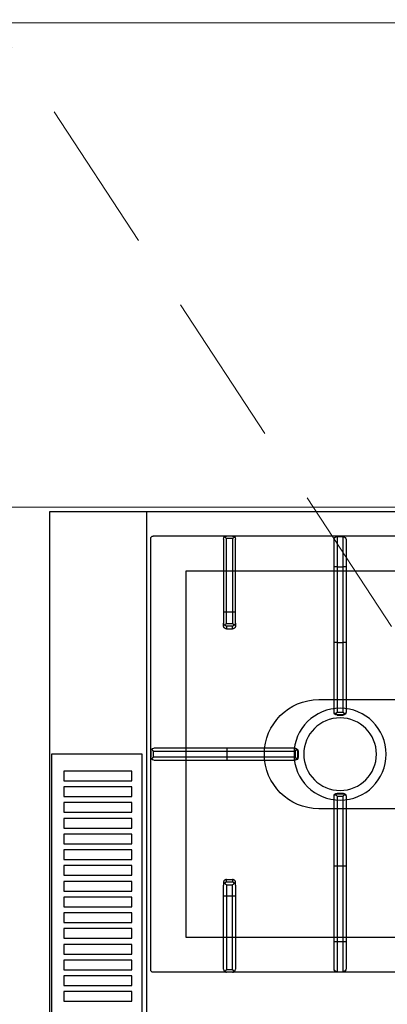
# Model space of a CAD drawing. Header units: millimetres. Extents: x -587 to 358276, y -26688 to 221215.
# Tile 128 of 256: x 9187 to 9218, y 10460 to 10541. Entities that reach past the tile are written whole.
import ezdxf

# ---------------------------------------------------------------- set-up
doc = ezdxf.new("R2010")
doc.units = ezdxf.units.MM
doc.header["$MEASUREMENT"] = 0
doc.linetypes.add('DASHED', pattern=[19.05, 12.7, -6.35])
for name, color, linetype, lineweight in [('A_wyposażenie', 7, 'Continuous', 9), ('mebelki', 214, 'Continuous', 9), ('wymiarowanie', 176, 'Continuous', 9)]:
    doc.layers.add(name, color=color, linetype=linetype, lineweight=lineweight)
doc.layers.add('PQ_200_2D', color=1, linetype='Continuous')
doc.layers.add('PQ_204_2D', color=7, linetype='Continuous')
doc.styles.add('styl2', font='simplex.shx')
doc.dimstyles.new('Skala 1-50', dxfattribs={"dimtxt": 12, "dimasz": 5, "dimexe": 1, "dimexo": 1, "dimgap": 1.5, "dimtad": 1, "dimdec": 1, "dimrnd": 0.5, "dimtxsty": 'styl2', "dimblk": 'ARCHTICK', "dimcen": 5, "dimadec": 0, "dimazin": 0, "dimtfac": 1, "dimtdec": 1, "dimtmove": 1, "dimatfit": 3, "dimldrblk": 'ARCHTICK', "dimfxl": 5, "dimfxlon": 1, "dimlwd": -1, "dimlwe": -1, "dimarcsym": 0})

# ---------------------------------------------------------------- blocks, each defined once
blk = doc.blocks.new('dfghbnj')
at = {"layer": 'PQ_200_2D', "color": 8}
for p, q in [((5168.38, -17005.72), (5968.38, -17005.72)), ((5168.38, -17660.72), (5168.38, -17005.72))]:
    blk.add_line(p, q, dxfattribs=at)
at = {"layer": 'PQ_204_2D', "color": 8}
for p, q in [((5168.38, -17085.72), (5968.38, -17085.72)), ((5188.38, -17657.22), (5188.38, -17091.22)), ((5546.38, -17089.22), (5190.38, -17089.22)), ((5363.38, -17151.98), (5363.38, -17091.69)), ((5365.88, -17089.22), (5370.88, -17089.22)), ((5365.88, -17089.22), (5370.88, -17089.22)), ((5365.88, -17091.21), (5370.88, -17091.21)), ((5365.88, -17091.21), (5365.88, -17152.03)), ((5370.88, -17152.03), (5370.88, -17091.21)), ((5373.38, -17091.69), (5373.38, -17151.98)), ((5548.38, -17657.22), (5548.38, -17091.22)), ((5190.85, -17149.22), (5251.14, -17149.22)), ((5251.14, -17149.22), (5260.28, -17149.22)), ((5262.42, -17149.22), (5260.28, -17149.22)), ((5474.34, -17149.22), (5476.47, -17149.22)), ((5485.62, -17149.22), (5476.47, -17149.22)), ((5545.9, -17149.22), (5485.62, -17149.22)), ((5188.38, -17156.72), (5188.38, -17151.72)), ((5188.38, -17156.72), (5188.38, -17151.72)), ((5190.37, -17156.72), (5190.37, -17151.72)), ((5251.19, -17151.72), (5190.37, -17151.72)), ((5190.37, -17156.72), (5251.19, -17156.72)), ((5251.19, -17156.72), (5251.19, -17151.72)), ((5260.39, -17151.72), (5251.19, -17151.72)), ((5251.19, -17156.72), (5260.39, -17156.72)), ((5260.39, -17151.72), (5260.39, -17156.72)), ((5262.75, -17151.72), (5264.85, -17151.72)), ((5262.75, -17156.72), (5262.75, -17151.72)), ((5264.85, -17156.72), (5262.75, -17156.72)), ((5264.85, -17151.72), (5264.85, -17156.72)), ((5363.38, -17207.86), (5363.38, -17151.98)), ((5365.88, -17152.03), (5370.88, -17152.03)), ((5365.88, -17152.03), (5365.88, -17208.42)), ((5370.88, -17208.42), (5370.88, -17152.03)), ((5373.38, -17151.98), (5373.38, -17207.86)), ((5471.9, -17151.72), (5471.9, -17156.72)), ((5474.01, -17151.72), (5471.9, -17151.72)), ((5471.9, -17156.72), (5474.01, -17156.72)), ((5474.01, -17156.72), (5474.01, -17151.72)), ((5476.36, -17151.72), (5485.56, -17151.72)), ((5476.36, -17151.72), (5476.36, -17156.72)), ((5485.56, -17156.72), (5476.36, -17156.72)), ((5485.56, -17151.72), (5546.38, -17151.72)), ((5485.56, -17156.72), (5485.56, -17151.72)), ((5546.38, -17156.72), (5485.56, -17156.72)), ((5546.38, -17156.72), (5546.38, -17151.72)), ((5548.38, -17156.72), (5548.38, -17151.72)), ((5548.38, -17156.72), (5548.38, -17151.72)), ((5251.14, -17159.22), (5190.85, -17159.22)), ((5260.28, -17159.22), (5251.14, -17159.22)), ((5260.28, -17159.22), (5262.42, -17159.22)), ((5476.47, -17159.22), (5474.34, -17159.22)), ((5476.47, -17159.22), (5485.62, -17159.22)), ((5485.62, -17159.22), (5545.9, -17159.22)), ((5363.38, -17208.28), (5363.38, -17207.86)), ((5365.88, -17208.42), (5370.88, -17208.42)), ((5365.88, -17210.33), (5370.88, -17210.33)), ((5365.88, -17210.33), (5365.88, -17210.78)), ((5365.88, -17210.78), (5370.88, -17210.78)), ((5370.88, -17210.78), (5370.88, -17210.33)), ((5373.38, -17207.86), (5373.38, -17208.28)), ((5188.69, -17242.97), (5188.69, -17247.97)), ((5188.69, -17242.97), (5213.69, -17242.97)), ((5213.69, -17247.97), (5188.69, -17247.97)), ((5213.69, -17240.47), (5191.19, -17240.47)), ((5213.69, -17242.97), (5213.69, -17240.47)), ((5276.14, -17240.47), (5213.69, -17240.47)), ((5213.69, -17242.97), (5213.69, -17247.97)), ((5213.69, -17242.97), (5276.19, -17242.97)), ((5213.69, -17250.47), (5213.69, -17247.97)), ((5276.19, -17247.97), (5213.69, -17247.97)), ((5333.27, -17240.47), (5276.14, -17240.47)), ((5276.19, -17242.97), (5276.19, -17247.97)), ((5276.19, -17242.97), (5333.83, -17242.97)), ((5333.83, -17247.97), (5276.19, -17247.97)), ((5333.69, -17240.47), (5333.27, -17240.47)), ((5333.83, -17242.97), (5333.83, -17247.97)), ((5335.64, -17242.37), (5335.64, -17248.56)), ((5335.74, -17242.97), (5335.74, -17247.97)), ((5335.74, -17242.97), (5336.19, -17242.97)), ((5336.19, -17247.97), (5335.74, -17247.97)), ((5336.19, -17242.97), (5336.19, -17247.97)), ((5400.56, -17242.97), (5400.56, -17247.97)), ((5400.56, -17242.97), (5401.01, -17242.97)), ((5401.01, -17247.97), (5400.56, -17247.97)), ((5401.01, -17242.97), (5401.01, -17247.97)), ((5401.11, -17242.37), (5401.11, -17248.56)), ((5402.92, -17242.97), (5402.92, -17247.97)), ((5402.92, -17242.97), (5460.56, -17242.97)), ((5460.56, -17247.97), (5402.92, -17247.97)), ((5403.48, -17240.47), (5403.06, -17240.47)), ((5460.62, -17240.47), (5403.48, -17240.47)), ((5460.56, -17242.97), (5460.56, -17247.97)), ((5460.56, -17242.97), (5523.06, -17242.97)), ((5523.06, -17247.97), (5460.56, -17247.97)), ((5523.06, -17240.47), (5460.62, -17240.47)), ((5523.06, -17240.47), (5523.06, -17242.97)), ((5545.56, -17240.47), (5523.06, -17240.47)), ((5523.06, -17242.97), (5523.06, -17247.97)), ((5523.06, -17242.97), (5548.06, -17242.97)), ((5523.06, -17247.97), (5523.06, -17250.47)), ((5548.06, -17247.97), (5523.06, -17247.97)), ((5548.06, -17242.97), (5548.06, -17247.97)), ((5191.19, -17250.47), (5213.69, -17250.47)), ((5213.69, -17250.47), (5276.14, -17250.47)), ((5276.14, -17250.47), (5333.27, -17250.47)), ((5333.27, -17250.47), (5333.69, -17250.47)), ((5403.06, -17250.47), (5403.48, -17250.47)), ((5403.48, -17250.47), (5460.62, -17250.47)), ((5460.62, -17250.47), (5523.06, -17250.47)), ((5523.06, -17250.47), (5545.56, -17250.47))]:
    blk.add_line(p, q, dxfattribs=at)
for points in [[(5368.38, -17007.22), (5768.38, -17007.22), (5768.38, -17082.22), (5368.38, -17082.22)], [(5382.38, -17017.38), (5390.38, -17017.38), (5390.38, -17073.53), (5382.38, -17073.53)], [(5395.38, -17017.38), (5403.38, -17017.38), (5403.38, -17073.53), (5395.38, -17073.53)], [(5408.38, -17017.38), (5416.38, -17017.38), (5416.38, -17073.53), (5408.38, -17073.53)], [(5421.38, -17017.38), (5429.38, -17017.38), (5429.38, -17073.53), (5421.38, -17073.53)], [(5434.38, -17017.38), (5442.38, -17017.38), (5442.38, -17073.53), (5434.38, -17073.53)], [(5447.38, -17017.38), (5455.38, -17017.38), (5455.38, -17073.53), (5447.38, -17073.53)], [(5460.38, -17017.38), (5468.38, -17017.38), (5468.38, -17073.53), (5460.38, -17073.53)], [(5473.38, -17017.38), (5481.38, -17017.38), (5481.38, -17073.53), (5473.38, -17073.53)], [(5486.38, -17017.38), (5494.38, -17017.38), (5494.38, -17073.53), (5486.38, -17073.53)], [(5499.38, -17017.38), (5507.38, -17017.38), (5507.38, -17073.53), (5499.38, -17073.53)], [(5512.38, -17017.38), (5520.38, -17017.38), (5520.38, -17073.53), (5512.38, -17073.53)], [(5525.38, -17017.38), (5533.38, -17017.38), (5533.38, -17073.53), (5525.38, -17073.53)], [(5538.38, -17017.38), (5546.38, -17017.38), (5546.38, -17073.53), (5538.38, -17073.53)], [(5551.38, -17017.38), (5559.38, -17017.38), (5559.38, -17073.53), (5551.38, -17073.53)], [(5564.38, -17017.38), (5572.38, -17017.38), (5572.38, -17073.53), (5564.38, -17073.53)], [(5217.36, -17118.2), (5519.4, -17118.2), (5519.4, -17630.24), (5217.36, -17630.24)]]:
    blk.add_lwpolyline(points, close=True, dxfattribs=at)
blk.add_lwpolyline([(5413.38, -17359.22), (5413.38, -17227.97, 1), (5323.38, -17227.97), (5323.38, -17359.22)], format="xyb", dxfattribs=at)
for radius in [38, 30]:
    blk.add_circle((5368.38, -17245.47), radius, dxfattribs=at)
for centre, radius, start, end in [((5190.38, -17091.22), 2, 90, 180), ((5546.38, -17091.22), 2, 0, 90), ((5191.19, -17242.97), 2.5, 90, 180), ((5191.19, -17247.97), 2.5, 180, 270), ((5545.56, -17242.97), 2.5, 0, 90), ((5545.56, -17247.97), 2.5, 270, 0)]:
    blk.add_arc(centre, radius, start, end, dxfattribs=at)
for centre, major_axis, ratio, start_param, end_param in [((5365.88, -17091.69), (-2.5, 0), 0.948965, -0.895145, 0), ((5370.88, -17091.69), (2.5, 0), 0.948965, 0, 0.895145), ((5190.85, -17151.72), (0, 2.5), 0.948965, 0, 0.895145), ((5251.14, -17151.72), (0, 2.5), 0.02182, 4.712389, 6.283185), ((5260.28, -17151.72), (0, 2.5), 0.84544, -0.894481, 0), ((5260.28, -17151.72), (2.5, 2.5), 0.02182, 4.734206, 5.410521), ((5260.28, -17151.72), (-1.92, 1.92), 0.8391, 4.014257, 4.690572), ((5190.85, -17156.72), (0, 2.5), 0.948965, 2.246448, 3.141593), ((5251.14, -17156.72), (0, 2.5), 0.02182, 3.141593, 4.712389), ((5260.28, -17156.72), (0, 2.5), 0.84544, 3.141593, 4.036074), ((5260.28, -17156.72), (-2.5, 2.5), 0.02182, 4.014257, 4.690572), ((5260.28, -17156.72), (1.92, 1.92), 0.8391, 4.734206, 5.410521), ((5365.88, -17151.98), (-2.5, 0), 0.02182, 0, 1.570796), ((5370.88, -17151.98), (2.5, 0), 0.02182, 4.712389, 6.283185), ((5365.88, -17207.86), (-2.5, 0), 0.951091, 0, 0.914364), ((5365.88, -17208.28), (0, 2.5), 0.99863, 1.570796, 3.141593), ((5370.88, -17208.28), (0, 2.5), 0.99863, 3.141593, 4.712389), ((5370.88, -17207.86), (2.5, 0), 0.951091, -0.914364, 0), ((5276.14, -17242.97), (0, 2.5), 0.02182, -1.570796, 0), ((5276.14, -17247.97), (0, 2.5), 0.02182, 3.141593, 4.712389), ((5333.27, -17242.97), (0, 2.5), 0.951091, -0.914364, 0), ((5333.69, -17242.97), (2.5, 0), 0.99863, 0, 1.570796), ((5333.69, -17247.97), (2.5, 0), 0.99863, 4.712389, 6.283185), ((5332.27, -17242.97), (-3.47, 0), 0.720185, 3.141593, 3.380139), ((5332.27, -17247.97), (3.47, 0), 0.720185, -0.238546, 0), ((5403.06, -17242.97), (2.5, 0), 0.99863, 1.570796, 3.141593), ((5403.06, -17247.97), (2.5, 0), 0.99863, 3.141593, 4.712389), ((5404.48, -17242.97), (3.47, 0), 0.720185, 2.903047, 3.141593), ((5404.48, -17247.97), (-3.47, 0), 0.720185, 0, 0.238546), ((5403.48, -17242.97), (0, 2.5), 0.951091, 0, 0.914364), ((5460.62, -17242.97), (0, 2.5), 0.02182, 0, 1.570796), ((5460.62, -17247.97), (0, 2.5), 0.02182, 1.570796, 3.141593), ((5333.27, -17247.97), (0, 2.5), 0.951091, 3.141593, 4.055957), ((5403.48, -17247.97), (0, 2.5), 0.951091, 2.227228, 3.141593)]:
    blk.add_ellipse(centre, major_axis=major_axis, ratio=ratio, start_param=start_param, end_param=end_param, dxfattribs=at)
at = {"layer": 'PQ_204_2D', "color": 8, "extrusion": (0, 0, -1)}
for centre, major_axis, ratio, start_param, end_param in [((5476.47, -17151.72), (1.92, 1.92), 0.8391, 4.014257, 4.690572), ((5476.47, -17151.72), (0, 2.5), 0.84544, -0.894481, 0), ((5476.47, -17151.72), (-2.5, 2.5), 0.02182, 4.734206, 5.410521), ((5485.62, -17151.72), (0, 2.5), 0.02182, 4.712389, 6.283185), ((5545.9, -17151.72), (0, 2.5), 0.948965, 0, 0.895145), ((5476.47, -17156.72), (-1.92, 1.92), 0.8391, 4.734206, 5.410521), ((5476.47, -17156.72), (2.5, 2.5), 0.02182, 4.014257, 4.690572), ((5476.47, -17156.72), (0, 2.5), 0.84544, 3.141593, 4.036074), ((5485.62, -17156.72), (0, 2.5), 0.02182, 3.141593, 4.712389), ((5545.9, -17156.72), (0, 2.5), 0.948965, 2.246448, 3.141593)]:
    blk.add_ellipse(centre, major_axis=major_axis, ratio=ratio, start_param=start_param, end_param=end_param, dxfattribs=at)
at = {"layer": 'PQ_204_2D', "color": 8}
for points, knots in [([(5365.88, -17089.22), (5365.73, -17089.22), (5365.58, -17089.24), (5365.28, -17089.31), (5365.13, -17089.36), (5364.74, -17089.52), (5364.52, -17089.66), (5364.31, -17089.84)], [0, 0, 0, 0, 0.576945, 0.576945, 1.153889, 1.153889, 2.068716, 2.068716, 2.068716, 2.068716]), ([(5364.31, -17089.84), (5364.52, -17090.01), (5364.74, -17090.21), (5365.13, -17090.55), (5365.28, -17090.68), (5365.58, -17090.95), (5365.73, -17091.08), (5365.88, -17091.21)], [11.858599, 11.858599, 11.858599, 11.858599, 12.773425, 12.773425, 13.35037, 13.35037, 13.927314, 13.927314, 13.927314, 13.927314]), ([(5372.44, -17089.84), (5372.24, -17089.66), (5372.01, -17089.52), (5371.62, -17089.36), (5371.47, -17089.31), (5371.17, -17089.24), (5371.02, -17089.22), (5370.88, -17089.22)], [11.861002, 11.861002, 11.861002, 11.861002, 12.775829, 12.775829, 13.352773, 13.352773, 13.929718, 13.929718, 13.929718, 13.929718]), ([(5370.88, -17091.21), (5371.02, -17091.08), (5371.17, -17090.95), (5371.47, -17090.68), (5371.62, -17090.55), (5372.01, -17090.21), (5372.24, -17090.01), (5372.44, -17089.84)], [0, 0, 0, 0, 0.576945, 0.576945, 1.153889, 1.153889, 2.068716, 2.068716, 2.068716, 2.068716]), ([(5189, -17150.15), (5188.82, -17150.36), (5188.68, -17150.58), (5188.52, -17150.97), (5188.47, -17151.12), (5188.4, -17151.42), (5188.38, -17151.57), (5188.38, -17151.72)], [11.858599, 11.858599, 11.858599, 11.858599, 12.773425, 12.773425, 13.35037, 13.35037, 13.927314, 13.927314, 13.927314, 13.927314]), ([(5190.37, -17151.72), (5190.25, -17151.57), (5190.11, -17151.42), (5189.84, -17151.12), (5189.71, -17150.97), (5189.37, -17150.58), (5189.17, -17150.36), (5189, -17150.15)], [0, 0, 0, 0, 0.576945, 0.576945, 1.153889, 1.153889, 2.068716, 2.068716, 2.068716, 2.068716]), ([(5264.85, -17151.72), (5264.85, -17151.56), (5264.84, -17151.4), (5264.77, -17151.07), (5264.73, -17150.91), (5264.6, -17150.61), (5264.53, -17150.46), (5264.35, -17150.18), (5264.25, -17150.06), (5264.03, -17149.84), (5263.91, -17149.73), (5263.64, -17149.55), (5263.5, -17149.47), (5263.2, -17149.34), (5263.04, -17149.29), (5262.73, -17149.23), (5262.57, -17149.22), (5262.42, -17149.22)], [15.096253, 15.096253, 15.096253, 15.096253, 15.567018, 15.567018, 16.037783, 16.037783, 16.508548, 16.508548, 16.979314, 16.979314, 17.45135, 17.45135, 17.923386, 17.923386, 18.395422, 18.395422, 18.867458, 18.867458, 18.867458, 18.867458]), ([(5471.9, -17151.72), (5471.9, -17151.56), (5471.92, -17151.4), (5471.98, -17151.07), (5472.02, -17150.91), (5472.15, -17150.61), (5472.23, -17150.46), (5472.41, -17150.18), (5472.51, -17150.06), (5472.72, -17149.84), (5472.85, -17149.73), (5473.11, -17149.55), (5473.26, -17149.47), (5473.56, -17149.34), (5473.71, -17149.29), (5474.03, -17149.23), (5474.18, -17149.22), (5474.34, -17149.22)], [15.096253, 15.096253, 15.096253, 15.096253, 15.567018, 15.567018, 16.037783, 16.037783, 16.508548, 16.508548, 16.979314, 16.979314, 17.45135, 17.45135, 17.923386, 17.923386, 18.395422, 18.395422, 18.867458, 18.867458, 18.867458, 18.867458]), ([(5546.38, -17151.72), (5546.51, -17151.57), (5546.64, -17151.42), (5546.91, -17151.12), (5547.04, -17150.97), (5547.38, -17150.58), (5547.58, -17150.36), (5547.76, -17150.15)], [0, 0, 0, 0, 0.576945, 0.576945, 1.153889, 1.153889, 2.068716, 2.068716, 2.068716, 2.068716]), ([(5547.76, -17150.15), (5547.93, -17150.36), (5548.07, -17150.58), (5548.23, -17150.97), (5548.28, -17151.12), (5548.35, -17151.42), (5548.37, -17151.57), (5548.38, -17151.72)], [11.858599, 11.858599, 11.858599, 11.858599, 12.773425, 12.773425, 13.35037, 13.35037, 13.927314, 13.927314, 13.927314, 13.927314]), ([(5188.38, -17156.72), (5188.38, -17156.86), (5188.4, -17157.01), (5188.47, -17157.31), (5188.52, -17157.46), (5188.68, -17157.85), (5188.82, -17158.08), (5189, -17158.28)], [0, 0, 0, 0, 0.576945, 0.576945, 1.153889, 1.153889, 2.068716, 2.068716, 2.068716, 2.068716]), ([(5189, -17158.28), (5189.17, -17158.08), (5189.37, -17157.85), (5189.71, -17157.46), (5189.84, -17157.31), (5190.11, -17157.01), (5190.25, -17156.86), (5190.37, -17156.72)], [11.858599, 11.858599, 11.858599, 11.858599, 12.773425, 12.773425, 13.35037, 13.35037, 13.927314, 13.927314, 13.927314, 13.927314]), ([(5262.42, -17159.22), (5262.57, -17159.22), (5262.73, -17159.2), (5263.04, -17159.14), (5263.2, -17159.09), (5263.5, -17158.96), (5263.64, -17158.88), (5263.91, -17158.7), (5264.03, -17158.59), (5264.25, -17158.37), (5264.35, -17158.25), (5264.53, -17157.97), (5264.6, -17157.83), (5264.73, -17157.52), (5264.77, -17157.36), (5264.84, -17157.03), (5264.85, -17156.87), (5264.85, -17156.72)], [3.776921, 3.776921, 3.776921, 3.776921, 4.248957, 4.248957, 4.720993, 4.720993, 5.193029, 5.193029, 5.665065, 5.665065, 6.135831, 6.135831, 6.606596, 6.606596, 7.077361, 7.077361, 7.548126, 7.548126, 7.548126, 7.548126]), ([(5474.34, -17159.22), (5474.18, -17159.22), (5474.03, -17159.2), (5473.71, -17159.14), (5473.56, -17159.09), (5473.26, -17158.96), (5473.11, -17158.88), (5472.85, -17158.7), (5472.72, -17158.59), (5472.51, -17158.37), (5472.41, -17158.25), (5472.23, -17157.97), (5472.15, -17157.83), (5472.02, -17157.52), (5471.98, -17157.36), (5471.92, -17157.03), (5471.9, -17156.87), (5471.9, -17156.72)], [3.776921, 3.776921, 3.776921, 3.776921, 4.248957, 4.248957, 4.720993, 4.720993, 5.193029, 5.193029, 5.665065, 5.665065, 6.135831, 6.135831, 6.606596, 6.606596, 7.077361, 7.077361, 7.548126, 7.548126, 7.548126, 7.548126]), ([(5547.76, -17158.28), (5547.58, -17158.08), (5547.38, -17157.85), (5547.04, -17157.46), (5546.91, -17157.31), (5546.64, -17157.01), (5546.51, -17156.86), (5546.38, -17156.72)], [11.858599, 11.858599, 11.858599, 11.858599, 12.773425, 12.773425, 13.35037, 13.35037, 13.927314, 13.927314, 13.927314, 13.927314]), ([(5548.38, -17156.72), (5548.37, -17156.86), (5548.35, -17157.01), (5548.28, -17157.31), (5548.23, -17157.46), (5548.07, -17157.85), (5547.93, -17158.08), (5547.76, -17158.28)], [0, 0, 0, 0, 0.576945, 0.576945, 1.153889, 1.153889, 2.068716, 2.068716, 2.068716, 2.068716]), ([(5365.88, -17208.42), (5365.88, -17208.42), (5365.87, -17208.42), (5365.87, -17208.42), (5365.87, -17208.42), (5365.87, -17208.42), (5365.87, -17208.42), (5365.87, -17208.43), (5365.87, -17208.43), (5365.87, -17208.43), (5365.86, -17208.43), (5365.86, -17208.44), (5365.85, -17208.44), (5365.84, -17208.45), (5365.83, -17208.46), (5365.8, -17208.49), (5365.78, -17208.5), (5365.72, -17208.56), (5365.68, -17208.6), (5365.54, -17208.72), (5365.43, -17208.81), (5365.22, -17209), (5365.11, -17209.09), (5364.89, -17209.29), (5364.78, -17209.38), (5364.57, -17209.56), (5364.46, -17209.65), (5364.35, -17209.74)], [8.18747, 8.18747, 8.18747, 8.18747, 8.189233, 8.189233, 8.190997, 8.190997, 8.194524, 8.194524, 8.201577, 8.201577, 8.215685, 8.215685, 8.2439, 8.2439, 8.300331, 8.300331, 8.413192, 8.413192, 8.638915, 8.638915, 9.09036, 9.09036, 9.541804, 9.541804, 9.993249, 9.993249, 10.456684, 10.456684, 10.456684, 10.456684]), ([(5364.35, -17209.74), (5364.44, -17209.81), (5364.54, -17209.88), (5364.77, -17210.02), (5364.9, -17210.09), (5365.32, -17210.26), (5365.61, -17210.32), (5365.88, -17210.33)], [11.918829, 11.918829, 11.918829, 11.918829, 12.327491, 12.327491, 12.861567, 12.861567, 13.929718, 13.929718, 13.929718, 13.929718]), ([(5372.4, -17209.74), (5372.29, -17209.65), (5372.18, -17209.56), (5371.97, -17209.38), (5371.86, -17209.29), (5371.64, -17209.09), (5371.53, -17209), (5371.32, -17208.81), (5371.21, -17208.72), (5371.08, -17208.6), (5371.03, -17208.56), (5370.97, -17208.5), (5370.95, -17208.49), (5370.92, -17208.46), (5370.91, -17208.45), (5370.9, -17208.44), (5370.89, -17208.44), (5370.89, -17208.43), (5370.89, -17208.43), (5370.88, -17208.43), (5370.88, -17208.43), (5370.88, -17208.42), (5370.88, -17208.42), (5370.88, -17208.42), (5370.88, -17208.42), (5370.88, -17208.42), (5370.88, -17208.42), (5370.88, -17208.42)], [5.917739, 5.917739, 5.917739, 5.917739, 6.381174, 6.381174, 6.832619, 6.832619, 7.284064, 7.284064, 7.735508, 7.735508, 7.961231, 7.961231, 8.074092, 8.074092, 8.130523, 8.130523, 8.158738, 8.158738, 8.172846, 8.172846, 8.179899, 8.179899, 8.183426, 8.183426, 8.18519, 8.18519, 8.186953, 8.186953, 8.186953, 8.186953]), ([(5370.88, -17210.33), (5371.14, -17210.32), (5371.43, -17210.26), (5371.85, -17210.09), (5371.98, -17210.02), (5372.21, -17209.88), (5372.31, -17209.81), (5372.4, -17209.74)], [0, 0, 0, 0, 1.068151, 1.068151, 1.602227, 1.602227, 2.010889, 2.010889, 2.010889, 2.010889]), ([(5333.83, -17242.97), (5333.83, -17242.96), (5333.83, -17242.96), (5333.83, -17242.96), (5333.83, -17242.96), (5333.83, -17242.96), (5333.83, -17242.96), (5333.84, -17242.96), (5333.84, -17242.96), (5333.84, -17242.96), (5333.84, -17242.95), (5333.85, -17242.95), (5333.85, -17242.94), (5333.86, -17242.93), (5333.87, -17242.92), (5333.9, -17242.89), (5333.91, -17242.87), (5333.97, -17242.81), (5334.01, -17242.76), (5334.13, -17242.63), (5334.22, -17242.52), (5334.41, -17242.31), (5334.5, -17242.2), (5334.7, -17241.98), (5334.79, -17241.87), (5334.97, -17241.66), (5335.06, -17241.55), (5335.15, -17241.44)], [8.18857, 8.18857, 8.18857, 8.18857, 8.190334, 8.190334, 8.192098, 8.192098, 8.195626, 8.195626, 8.202682, 8.202682, 8.216794, 8.216794, 8.245018, 8.245018, 8.301466, 8.301466, 8.414361, 8.414361, 8.640152, 8.640152, 9.091733, 9.091733, 9.543315, 9.543315, 9.994896, 9.994896, 10.458359, 10.458359, 10.458359, 10.458359]), ([(5335.15, -17249.49), (5335.06, -17249.38), (5334.97, -17249.27), (5334.79, -17249.06), (5334.7, -17248.95), (5334.5, -17248.73), (5334.41, -17248.62), (5334.22, -17248.41), (5334.13, -17248.3), (5334.01, -17248.17), (5333.97, -17248.12), (5333.91, -17248.06), (5333.9, -17248.04), (5333.87, -17248.01), (5333.86, -17248), (5333.85, -17247.99), (5333.85, -17247.98), (5333.84, -17247.98), (5333.84, -17247.98), (5333.84, -17247.97), (5333.84, -17247.97), (5333.83, -17247.97), (5333.83, -17247.97), (5333.83, -17247.97), (5333.83, -17247.97), (5333.83, -17247.97), (5333.83, -17247.97), (5333.83, -17247.97)], [5.918265, 5.918265, 5.918265, 5.918265, 6.381728, 6.381728, 6.833309, 6.833309, 7.284891, 7.284891, 7.736472, 7.736472, 7.962263, 7.962263, 8.075158, 8.075158, 8.131606, 8.131606, 8.15983, 8.15983, 8.173942, 8.173942, 8.180998, 8.180998, 8.184526, 8.184526, 8.18629, 8.18629, 8.188054, 8.188054, 8.188054, 8.188054]), ([(5335.15, -17241.44), (5335.31, -17241.63), (5335.44, -17241.85), (5335.58, -17242.17), (5335.61, -17242.27), (5335.64, -17242.37)], [11.917214, 11.917214, 11.917214, 11.917214, 12.775852, 12.775852, 13.165698, 13.165698, 13.165698, 13.165698]), ([(5401.11, -17242.37), (5401.14, -17242.27), (5401.18, -17242.17), (5401.31, -17241.85), (5401.44, -17241.63), (5401.6, -17241.44)], [0.764042, 0.764042, 0.764042, 0.764042, 1.153889, 1.153889, 2.012527, 2.012527, 2.012527, 2.012527]), ([(5401.6, -17241.44), (5401.69, -17241.55), (5401.78, -17241.66), (5401.96, -17241.87), (5402.06, -17241.98), (5402.25, -17242.2), (5402.34, -17242.31), (5402.53, -17242.52), (5402.62, -17242.63), (5402.74, -17242.76), (5402.78, -17242.81), (5402.84, -17242.87), (5402.86, -17242.89), (5402.88, -17242.92), (5402.89, -17242.93), (5402.9, -17242.94), (5402.91, -17242.95), (5402.91, -17242.95), (5402.91, -17242.96), (5402.92, -17242.96), (5402.92, -17242.96), (5402.92, -17242.96), (5402.92, -17242.96), (5402.92, -17242.96), (5402.92, -17242.96), (5402.92, -17242.96), (5402.92, -17242.96), (5402.92, -17242.97)], [5.918781, 5.918781, 5.918781, 5.918781, 6.382244, 6.382244, 6.833826, 6.833826, 7.285407, 7.285407, 7.736989, 7.736989, 7.96278, 7.96278, 8.075675, 8.075675, 8.132123, 8.132123, 8.160346, 8.160346, 8.174458, 8.174458, 8.181514, 8.181514, 8.185042, 8.185042, 8.186806, 8.186806, 8.18857, 8.18857, 8.18857, 8.18857]), ([(5402.92, -17247.97), (5402.92, -17247.97), (5402.92, -17247.97), (5402.92, -17247.97), (5402.92, -17247.97), (5402.92, -17247.97), (5402.92, -17247.97), (5402.92, -17247.97), (5402.92, -17247.97), (5402.91, -17247.98), (5402.91, -17247.98), (5402.91, -17247.98), (5402.9, -17247.99), (5402.89, -17248), (5402.88, -17248.01), (5402.86, -17248.04), (5402.84, -17248.06), (5402.78, -17248.12), (5402.74, -17248.17), (5402.62, -17248.3), (5402.53, -17248.41), (5402.34, -17248.62), (5402.25, -17248.73), (5402.06, -17248.95), (5401.96, -17249.06), (5401.78, -17249.27), (5401.69, -17249.38), (5401.6, -17249.49)], [8.188054, 8.188054, 8.188054, 8.188054, 8.189818, 8.189818, 8.191582, 8.191582, 8.19511, 8.19511, 8.202166, 8.202166, 8.216278, 8.216278, 8.244501, 8.244501, 8.300949, 8.300949, 8.413844, 8.413844, 8.639635, 8.639635, 9.091217, 9.091217, 9.542798, 9.542798, 9.99438, 9.99438, 10.457843, 10.457843, 10.457843, 10.457843]), ([(5335.64, -17248.56), (5335.61, -17248.66), (5335.58, -17248.76), (5335.44, -17249.08), (5335.31, -17249.3), (5335.15, -17249.49)], [0.764042, 0.764042, 0.764042, 0.764042, 1.153889, 1.153889, 2.012527, 2.012527, 2.012527, 2.012527]), ([(5401.6, -17249.49), (5401.44, -17249.3), (5401.31, -17249.08), (5401.18, -17248.76), (5401.14, -17248.66), (5401.11, -17248.56)], [11.917214, 11.917214, 11.917214, 11.917214, 12.775852, 12.775852, 13.165698, 13.165698, 13.165698, 13.165698])]:
    blk.add_open_spline(points, degree=3, knots=knots, dxfattribs=at)
blk = doc.blocks.new('_ArchTick')
at = {"color": 0, "linetype": 'ByBlock', "const_width": 0.15}
blk.add_lwpolyline([(-0.5, -0.5), (0.5, 0.5)], dxfattribs=at)
blk = doc.blocks.new('*D3721')
at = {"layer": 'Defpoints', "color": 0}
for p in [(8932.185, 10466.674), (9368.185, 10466.674), (9368.185, 10455.142)]:
    blk.add_point(p, dxfattribs=at)
at = {"layer": 'wymiarowanie', "color": 0}
for p, q in [((8932.185, 10460.142), (8932.185, 10454.142)), ((9368.185, 10460.142), (9368.185, 10454.142)), ((8932.185, 10455.142), (9368.185, 10455.142))]:
    blk.add_line(p, q, dxfattribs=at)
at = {"layer": 'wymiarowanie', "color": 0, "xscale": 5, "yscale": 5, "zscale": 5, "rotation": 180}
blk.add_blockref('_ArchTick', (8932.185, 10455.142), dxfattribs=at)
at = {"layer": 'wymiarowanie', "color": 0, "xscale": 5, "yscale": 5, "zscale": 5}
blk.add_blockref('_ArchTick', (9368.185, 10455.142), dxfattribs=at)
at = {"layer": 'wymiarowanie', "color": 0, "insert": (9150.185, 10462.944), "char_height": 12, "attachment_point": 5, "style": 'styl2'}
blk.add_mtext('436', dxfattribs=at)

msp = doc.modelspace()

# ---------------------------------------------------------------- linework, layer by layer
at = {"layer": 'A_wyposażenie', "color": 7, "linetype": 'DASHED'}
msp.add_line((9270.185, 10411.593), (9090.185, 10686.093), dxfattribs=at)
at = {"layer": 'mebelki', "color": 7}
msp.add_lwpolyline([(9100.185, 10501.093), (9261.235, 10501.093), (9261.235, 10541.093), (9100.185, 10541.093)], close=True, dxfattribs=at)

# ---------------------------------------------------------------- block references
at = {"layer": 'A_wyposażenie', "color": 7, "xscale": -0.09999999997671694, "yscale": 0.09999999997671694, "zscale": 0.1, "rotation": 90}
msp.add_blockref('dfghbnj', (7489.164, 11017.548), dxfattribs=at)

# ---------------------------------------------------------------- dimensions: what is measured, and where the dimension line sits
at = {"layer": 'wymiarowanie'}
dim = msp.add_linear_dim(base=(9368.185, 10455.142), p1=(8932.185, 10466.674), p2=(9368.185, 10466.674), dimstyle='Skala 1-50', dxfattribs=at)
dim.commit()
dim.dimension.update_dxf_attribs({"geometry": '*D3721', "text_midpoint": (9150.185, 10462.944)})

doc.saveas('drawing.dxf')
